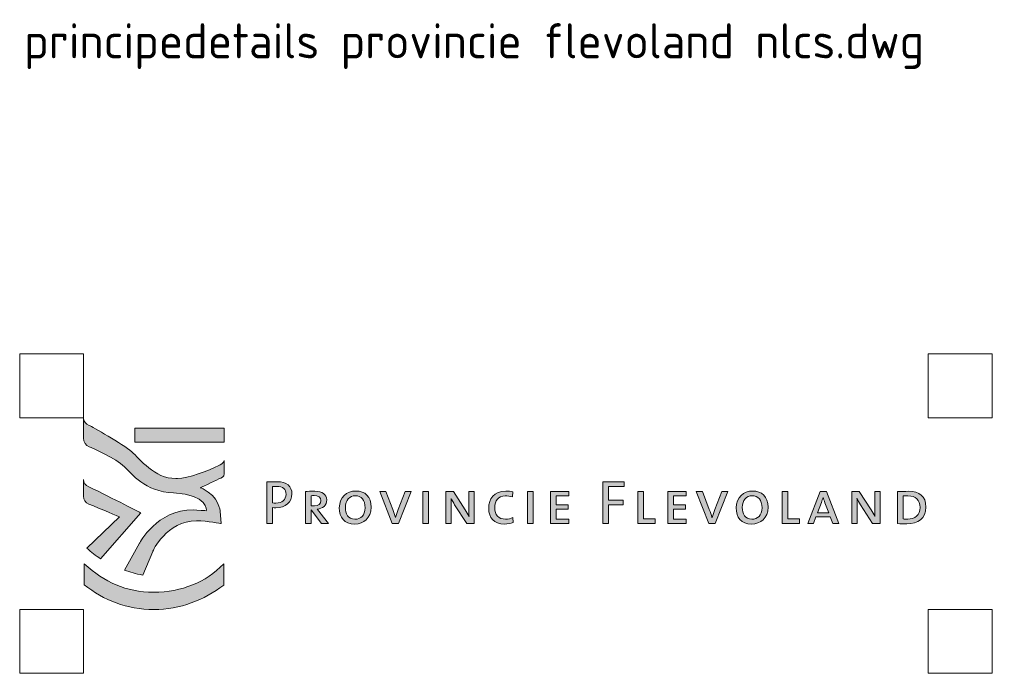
# Model space of a CAD drawing. Header units: metres. Extents: x -699 to 2316, y -1199 to 781.
# Tile 3 of 256: x -413 to -312, y -808 to -741. Entities that reach past the tile are written whole.
import ezdxf

# ---------------------------------------------------------------- set-up
doc = ezdxf.new("R2010")
doc.units = ezdxf.units.M
for name, color, linetype, lineweight in [('X-XX-AL-LOGO_FLEVOLAND_KLEUR', 7, 'Continuous', 5), ('X-XX-AL-T18', 10, 'Continuous', 18), ('X-XX-AL-T35', 50, 'Continuous', 35), ('X-XX-AL-T50', 130, 'Continuous', 50), ('X-XX-AL-TEKENBLAD_TITELBLOK-G', 7, 'Continuous', 25)]:
    doc.layers.add(name, color=color, linetype=linetype, lineweight=lineweight)
doc.layers.add('X-XX-AL-TEKENBLAD_HULPLIJN-G', color=4, linetype='Continuous', lineweight=18, plot=False)
doc.styles.add('NLCS-ISO', font='NLCS-ISO.ttf')

# ---------------------------------------------------------------- blocks, each defined once
blk = doc.blocks.new('Logo_PFL_Kleur')
at = {"layer": 'X-XX-AL-LOGO_FLEVOLAND_KLEUR'}
h = blk.add_hatch(color=154, dxfattribs=at)
h.dxf.hatch_style = 1
edge = h.paths.add_edge_path()
edge.add_spline(control_points=[(12.64, 10.09), (11.89, 10.23), (11.37, 10.41), (10.76, 10.59), (10.76, 10.59), (12.32, 13.38), (12.32, 13.38), (12.32, 13.38), (14.1, 16.82), (17.85, 16.78), (18.21, 16.77), (19.18, 16.7), (19.18, 16.7), (19.18, 16.7), (19.41, 18.37), (15.82, 18.53), (12.82, 18.67), (11.51, 20.5), (10.77, 21.23), (9.9, 22.07), (7.43, 23.16), (7.15, 23.27), (6.81, 23.4), (6.56, 23.77), (6.56, 24.15), (6.56, 24.15), (6.56, 26.25), (6.56, 26.25), (6.56, 25.87), (6.78, 25.62), (7.15, 25.46), (7.39, 25.35), (10.6, 23.57), (11.51, 22.77), (12.34, 22.03), (13.83, 20.01), (16.05, 20.01), (16.05, 20.01), (16.23, 20.01), (16.23, 20.01), (17.27, 20.02), (19.44, 20.82), (20.46, 21.35), (20.62, 21.42), (20.92, 21.56), (21.01, 21.86), (21.01, 21.86), (21.01, 20.51), (21.01, 20.51), (21.01, 20.15), (20.78, 20.11), (20.47, 19.97), (19.89, 19.67), (18.55, 19.07), (18.55, 19.07), (18.68, 19.03), (18.75, 19), (18.84, 18.95), (20.46, 18.16), (20.61, 16.67), (20.61, 16.67), (20.61, 16.67), (20.7, 15.38), (20.7, 15.38), (20.7, 15.38), (19.3, 15.67), (18.18, 15.67), (15.08, 15.67), (13.67, 12.53), (13.67, 12.53), (13.67, 12.53), (12.64, 10.09), (12.64, 10.09)], knot_values=[0, 0, 0, 0, 1, 1, 1, 2, 2, 2, 3, 3, 3, 4, 4, 4, 5, 5, 5, 6, 6, 6, 7, 7, 7, 8, 8, 8, 9, 9, 9, 10, 10, 10, 11, 11, 11, 12, 12, 12, 13, 13, 13, 14, 14, 14, 15, 15, 15, 16, 16, 16, 17, 17, 17, 18, 18, 18, 19, 19, 19, 20, 20, 20, 21, 21, 21, 22, 22, 22, 23, 23, 23, 24, 24, 24, 24], degree=3, periodic=0)
at = {"layer": 'X-XX-AL-LOGO_FLEVOLAND_KLEUR', "true_color": 0xfec110}
h = blk.add_hatch(color=40, dxfattribs=at)
h.dxf.hatch_style = 2
h.paths.add_polyline_path([(11.85, 25.2), (21.01, 25.2), (21.01, 23.74), (11.85, 23.74)], flags=17)
h = blk.add_hatch(color=40, dxfattribs=at)
h.dxf.hatch_style = 2
h.paths.add_polyline_path([(11.85, 23.74), (21.01, 23.74), (21.01, 25.2), (11.85, 25.2)], flags=17)
at = {"layer": 'X-XX-AL-LOGO_FLEVOLAND_KLEUR'}
h = blk.add_hatch(color=154, dxfattribs=at)
h.dxf.hatch_style = 1
edge = h.paths.add_edge_path(flags=17)
edge.add_spline(control_points=[(6.89, 12.86), (6.89, 12.86), (10.25, 16.06), (10.25, 16.06), (10.25, 16.06), (8.33, 16.92), (7.09, 17.39), (6.77, 17.54), (6.56, 17.84), (6.56, 18.2), (6.56, 18.2), (6.56, 19.92), (6.56, 19.92), (6.56, 19.57), (6.76, 19.32), (7.1, 19.16), (9.61, 17.97), (12.44, 16.48), (12.44, 16.48), (12.44, 16.48), (8.31, 11.76), (8.31, 11.76), (7.83, 12.08), (7.36, 12.45), (6.89, 12.86)], knot_values=[0, 0, 0, 0, 1, 1, 1, 2, 2, 2, 3, 3, 3, 4, 4, 4, 5, 5, 5, 6, 6, 6, 7, 7, 7, 8, 8, 8, 8], degree=3, periodic=0)
h = blk.add_hatch(color=256, dxfattribs=at)
h.dxf.hatch_style = 2
edge = h.paths.add_edge_path()
edge.add_spline(control_points=[(26.32, 17.01), (26.22, 17.01), (26.09, 17.01), (25.98, 17.02), (25.98, 17.02), (25.98, 15.38), (25.98, 15.38), (25.98, 15.38), (25.4, 15.38), (25.4, 15.38), (25.4, 15.38), (25.4, 19.67), (25.4, 19.67), (25.71, 19.68), (26.06, 19.69), (26.45, 19.69), (27.44, 19.69), (27.98, 19.2), (27.98, 18.44), (27.98, 17.6), (27.3, 17.01), (26.32, 17.01)], knot_values=[0, 0, 0, 0, 1, 1, 1, 2, 2, 2, 3, 3, 3, 4, 4, 4, 5, 5, 5, 6, 6, 6, 7, 7, 7, 7], degree=3, periodic=0)
edge = h.paths.add_edge_path()
edge.add_spline(control_points=[(26.39, 19.21), (26.23, 19.21), (26.1, 19.21), (25.98, 19.2), (25.98, 19.2), (25.98, 17.52), (25.98, 17.52), (26.09, 17.5), (26.21, 17.49), (26.33, 17.49), (26.96, 17.5), (27.37, 17.84), (27.37, 18.38), (27.37, 18.91), (27.06, 19.21), (26.39, 19.21)], knot_values=[0, 0, 0, 0, 1, 1, 1, 2, 2, 2, 3, 3, 3, 4, 4, 4, 5, 5, 5, 5], degree=3, periodic=0)
h = blk.add_hatch(color=256, dxfattribs=at)
h.dxf.hatch_style = 2
h.paths.add_polyline_path([(60.51, 19.19), (60.51, 17.79), (62.03, 17.79), (62.03, 17.32), (60.51, 17.32), (60.51, 15.38), (59.92, 15.38), (59.92, 19.67), (62.11, 19.67), (62.11, 19.19)])
h = blk.add_hatch(color=256, dxfattribs=at)
h.dxf.hatch_style = 2
edge = h.paths.add_edge_path()
edge.add_spline(control_points=[(31.02, 15.38), (31.02, 15.38), (29.96, 16.8), (29.96, 16.8), (29.96, 16.8), (29.94, 16.8), (29.94, 16.8), (29.94, 16.8), (29.94, 15.38), (29.94, 15.38), (29.94, 15.38), (29.36, 15.38), (29.36, 15.38), (29.36, 15.38), (29.36, 18.68), (29.36, 18.68), (29.57, 18.7), (29.95, 18.7), (30.34, 18.7), (31.11, 18.7), (31.56, 18.4), (31.56, 17.81), (31.56, 17.25), (31.14, 16.92), (30.57, 16.87), (30.65, 16.78), (30.74, 16.65), (30.85, 16.52), (30.85, 16.52), (31.75, 15.38), (31.75, 15.38), (31.75, 15.38), (31.02, 15.38), (31.02, 15.38)], knot_values=[0, 0, 0, 0, 1, 1, 1, 2, 2, 2, 3, 3, 3, 4, 4, 4, 5, 5, 5, 6, 6, 6, 7, 7, 7, 8, 8, 8, 9, 9, 9, 10, 10, 10, 11, 11, 11, 11], degree=3, periodic=0)
edge = h.paths.add_edge_path()
edge.add_spline(control_points=[(30.27, 18.26), (30.13, 18.26), (30.03, 18.25), (29.94, 18.24), (29.94, 18.24), (29.94, 17.2), (29.94, 17.2), (30.04, 17.2), (30.16, 17.19), (30.29, 17.19), (30.69, 17.19), (30.95, 17.41), (30.95, 17.76), (30.95, 18.09), (30.69, 18.26), (30.27, 18.26)], knot_values=[0, 0, 0, 0, 1, 1, 1, 2, 2, 2, 3, 3, 3, 4, 4, 4, 5, 5, 5, 5], degree=3, periodic=0)
h = blk.add_hatch(color=256, dxfattribs=at)
h.dxf.hatch_style = 2
edge = h.paths.add_edge_path()
edge.add_spline(control_points=[(34.43, 15.33), (33.35, 15.33), (32.85, 16.02), (32.85, 17), (32.85, 18.09), (33.63, 18.73), (34.53, 18.73), (35.5, 18.73), (36.12, 18.16), (36.12, 17.06), (36.12, 15.96), (35.36, 15.33), (34.43, 15.33)], knot_values=[0, 0, 0, 0, 1, 1, 1, 2, 2, 2, 3, 3, 3, 4, 4, 4, 4], degree=3, periodic=0)
edge = h.paths.add_edge_path()
edge.add_spline(control_points=[(34.48, 18.24), (33.94, 18.24), (33.47, 17.83), (33.47, 17.05), (33.47, 16.38), (33.74, 15.83), (34.46, 15.83), (35.04, 15.83), (35.5, 16.23), (35.5, 17.01), (35.5, 17.81), (35.11, 18.24), (34.48, 18.24)], knot_values=[0, 0, 0, 0, 1, 1, 1, 2, 2, 2, 3, 3, 3, 4, 4, 4, 4], degree=3, periodic=0)
h = blk.add_hatch(color=256, dxfattribs=at)
h.dxf.hatch_style = 2
edge = h.paths.add_edge_path()
edge.add_spline(control_points=[(38.94, 15.38), (38.94, 15.38), (38.28, 15.38), (38.28, 15.38), (38.28, 15.38), (37, 18.68), (37, 18.68), (37, 18.68), (37.64, 18.68), (37.64, 18.68), (37.64, 18.68), (38.34, 16.84), (38.34, 16.84), (38.44, 16.57), (38.54, 16.28), (38.62, 16), (38.62, 16), (38.62, 16), (38.62, 16), (38.71, 16.28), (38.8, 16.57), (38.9, 16.82), (38.9, 16.82), (39.63, 18.68), (39.63, 18.68), (39.63, 18.68), (40.24, 18.68), (40.24, 18.68), (40.24, 18.68), (38.94, 15.38), (38.94, 15.38)], knot_values=[0, 0, 0, 0, 1, 1, 1, 2, 2, 2, 3, 3, 3, 4, 4, 4, 5, 5, 5, 6, 6, 6, 7, 7, 7, 8, 8, 8, 9, 9, 9, 10, 10, 10, 10], degree=3, periodic=0)
h = blk.add_hatch(color=256, dxfattribs=at)
h.dxf.hatch_style = 2
h.paths.add_polyline_path([(41.43, 15.38), (41.43, 18.68), (42.01, 18.68), (42.01, 15.38)])
h = blk.add_hatch(color=256, dxfattribs=at)
h.dxf.hatch_style = 2
edge = h.paths.add_edge_path()
edge.add_spline(control_points=[(45.95, 15.38), (45.95, 15.38), (44.7, 17.32), (44.7, 17.32), (44.57, 17.52), (44.44, 17.76), (44.34, 17.97), (44.34, 17.97), (44.34, 17.97), (44.34, 17.97), (44.35, 17.76), (44.36, 17.53), (44.36, 17.18), (44.36, 17.18), (44.36, 15.38), (44.36, 15.38), (44.36, 15.38), (43.8, 15.38), (43.8, 15.38), (43.8, 15.38), (43.8, 18.68), (43.8, 18.68), (43.8, 18.68), (44.57, 18.68), (44.57, 18.68), (44.57, 18.68), (45.79, 16.78), (45.79, 16.78), (45.93, 16.57), (46.06, 16.34), (46.18, 16.12), (46.18, 16.12), (46.18, 16.12), (46.18, 16.12), (46.17, 16.33), (46.16, 16.69), (46.16, 17.18), (46.16, 17.18), (46.15, 18.68), (46.15, 18.68), (46.15, 18.68), (46.72, 18.68), (46.72, 18.68), (46.72, 18.68), (46.72, 15.38), (46.72, 15.38), (46.72, 15.38), (45.95, 15.38), (45.95, 15.38)], knot_values=[0, 0, 0, 0, 1, 1, 1, 2, 2, 2, 3, 3, 3, 4, 4, 4, 5, 5, 5, 6, 6, 6, 7, 7, 7, 8, 8, 8, 9, 9, 9, 10, 10, 10, 11, 11, 11, 12, 12, 12, 13, 13, 13, 14, 14, 14, 15, 15, 15, 16, 16, 16, 16], degree=3, periodic=0)
h = blk.add_hatch(color=256, dxfattribs=at)
h.dxf.hatch_style = 2
edge = h.paths.add_edge_path()
edge.add_spline(control_points=[(49.82, 15.34), (48.76, 15.34), (48.2, 15.95), (48.2, 16.96), (48.2, 17.91), (48.74, 18.73), (49.96, 18.73), (50.19, 18.73), (50.46, 18.7), (50.69, 18.63), (50.69, 18.63), (50.64, 18.12), (50.64, 18.12), (50.39, 18.19), (50.14, 18.24), (49.9, 18.24), (49.18, 18.24), (48.82, 17.71), (48.82, 17.02), (48.82, 16.26), (49.22, 15.84), (49.94, 15.84), (50.2, 15.84), (50.47, 15.91), (50.67, 16), (50.67, 16), (50.73, 15.5), (50.73, 15.5), (50.46, 15.39), (50.15, 15.34), (49.82, 15.34)], knot_values=[0, 0, 0, 0, 1, 1, 1, 2, 2, 2, 3, 3, 3, 4, 4, 4, 5, 5, 5, 6, 6, 6, 7, 7, 7, 8, 8, 8, 9, 9, 9, 10, 10, 10, 10], degree=3, periodic=0)
h = blk.add_hatch(color=256, dxfattribs=at)
h.dxf.hatch_style = 2
h.paths.add_polyline_path([(52.18, 15.38), (52.18, 18.68), (52.76, 18.68), (52.76, 15.38)])
h = blk.add_hatch(color=256, dxfattribs=at)
h.dxf.hatch_style = 2
h.paths.add_polyline_path([(54.56, 15.38), (54.56, 18.68), (56.43, 18.68), (56.43, 18.23), (55.14, 18.23), (55.14, 17.3), (56.36, 17.3), (56.36, 16.86), (55.14, 16.86), (55.14, 15.84), (56.43, 15.84), (56.43, 15.38)])
h = blk.add_hatch(color=256, dxfattribs=at)
h.dxf.hatch_style = 2
h.paths.add_polyline_path([(63.54, 15.38), (63.54, 18.68), (64.12, 18.68), (64.12, 15.88), (65.3, 15.88), (65.3, 15.38)])
h = blk.add_hatch(color=256, dxfattribs=at)
h.dxf.hatch_style = 2
h.paths.add_polyline_path([(66.62, 15.38), (66.62, 18.68), (68.49, 18.68), (68.49, 18.23), (67.2, 18.23), (67.2, 17.3), (68.42, 17.3), (68.42, 16.86), (67.2, 16.86), (67.2, 15.84), (68.49, 15.84), (68.49, 15.38)])
h = blk.add_hatch(color=256, dxfattribs=at)
h.dxf.hatch_style = 2
edge = h.paths.add_edge_path()
edge.add_spline(control_points=[(71.48, 15.38), (71.48, 15.38), (70.82, 15.38), (70.82, 15.38), (70.82, 15.38), (69.53, 18.68), (69.53, 18.68), (69.53, 18.68), (70.17, 18.68), (70.17, 18.68), (70.17, 18.68), (70.87, 16.84), (70.87, 16.84), (70.98, 16.57), (71.08, 16.28), (71.15, 16), (71.15, 16), (71.16, 16), (71.16, 16), (71.25, 16.28), (71.34, 16.57), (71.44, 16.82), (71.44, 16.82), (72.17, 18.68), (72.17, 18.68), (72.17, 18.68), (72.77, 18.68), (72.77, 18.68), (72.77, 18.68), (71.48, 15.38), (71.48, 15.38)], knot_values=[0, 0, 0, 0, 1, 1, 1, 2, 2, 2, 3, 3, 3, 4, 4, 4, 5, 5, 5, 6, 6, 6, 7, 7, 7, 8, 8, 8, 9, 9, 9, 10, 10, 10, 10], degree=3, periodic=0)
h = blk.add_hatch(color=256, dxfattribs=at)
h.dxf.hatch_style = 2
edge = h.paths.add_edge_path()
edge.add_spline(control_points=[(75.22, 15.33), (74.14, 15.33), (73.64, 16.02), (73.64, 17), (73.64, 18.09), (74.42, 18.73), (75.32, 18.73), (76.29, 18.73), (76.91, 18.16), (76.91, 17.06), (76.91, 15.96), (76.15, 15.33), (75.22, 15.33)], knot_values=[0, 0, 0, 0, 1, 1, 1, 2, 2, 2, 3, 3, 3, 4, 4, 4, 4], degree=3, periodic=0)
edge = h.paths.add_edge_path()
edge.add_spline(control_points=[(75.27, 18.24), (74.73, 18.24), (74.26, 17.83), (74.26, 17.05), (74.26, 16.38), (74.53, 15.83), (75.25, 15.83), (75.83, 15.83), (76.29, 16.23), (76.29, 17.01), (76.29, 17.81), (75.9, 18.24), (75.27, 18.24)], knot_values=[0, 0, 0, 0, 1, 1, 1, 2, 2, 2, 3, 3, 3, 4, 4, 4, 4], degree=3, periodic=0)
h = blk.add_hatch(color=256, dxfattribs=at)
h.dxf.hatch_style = 2
h.paths.add_polyline_path([(78.37, 15.38), (78.37, 18.68), (78.95, 18.68), (78.95, 15.88), (80.13, 15.88), (80.13, 15.38)])
h = blk.add_hatch(color=256, dxfattribs=at)
h.dxf.hatch_style = 2
h.paths.add_polyline_path([(83.56, 15.38), (83.3, 16.07), (81.83, 16.07), (81.57, 15.38), (80.99, 15.38), (82.27, 18.68), (82.93, 18.68), (84.2, 15.38)])
edge = h.paths.add_edge_path()
edge.add_spline(control_points=[(82.75, 17.53), (82.68, 17.72), (82.62, 17.92), (82.57, 18.08), (82.57, 18.08), (82.56, 18.08), (82.56, 18.08), (82.52, 17.92), (82.46, 17.72), (82.39, 17.54), (82.39, 17.54), (81.98, 16.5), (81.98, 16.5), (81.98, 16.5), (83.15, 16.5), (83.15, 16.5), (83.15, 16.5), (82.75, 17.53), (82.75, 17.53)], knot_values=[0, 0, 0, 0, 1, 1, 1, 2, 2, 2, 3, 3, 3, 4, 4, 4, 5, 5, 5, 6, 6, 6, 6], degree=3, periodic=0)
h = blk.add_hatch(color=256, dxfattribs=at)
h.dxf.hatch_style = 2
edge = h.paths.add_edge_path()
edge.add_spline(control_points=[(87.66, 15.38), (87.66, 15.38), (86.42, 17.32), (86.42, 17.32), (86.28, 17.52), (86.15, 17.76), (86.06, 17.97), (86.06, 17.97), (86.05, 17.97), (86.05, 17.97), (86.06, 17.76), (86.07, 17.53), (86.07, 17.18), (86.07, 17.18), (86.07, 15.38), (86.07, 15.38), (86.07, 15.38), (85.52, 15.38), (85.52, 15.38), (85.52, 15.38), (85.52, 18.68), (85.52, 18.68), (85.52, 18.68), (86.28, 18.68), (86.28, 18.68), (86.28, 18.68), (87.5, 16.78), (87.5, 16.78), (87.64, 16.57), (87.78, 16.34), (87.89, 16.12), (87.89, 16.12), (87.9, 16.12), (87.9, 16.12), (87.88, 16.33), (87.87, 16.69), (87.87, 17.18), (87.87, 17.18), (87.87, 18.68), (87.87, 18.68), (87.87, 18.68), (88.43, 18.68), (88.43, 18.68), (88.43, 18.68), (88.43, 15.38), (88.43, 15.38), (88.43, 15.38), (87.66, 15.38), (87.66, 15.38)], knot_values=[0, 0, 0, 0, 1, 1, 1, 2, 2, 2, 3, 3, 3, 4, 4, 4, 5, 5, 5, 6, 6, 6, 7, 7, 7, 8, 8, 8, 9, 9, 9, 10, 10, 10, 11, 11, 11, 12, 12, 12, 13, 13, 13, 14, 14, 14, 15, 15, 15, 16, 16, 16, 16], degree=3, periodic=0)
h = blk.add_hatch(color=256, dxfattribs=at)
h.dxf.hatch_style = 2
edge = h.paths.add_edge_path()
edge.add_spline(control_points=[(91.19, 15.36), (90.8, 15.36), (90.5, 15.37), (90.23, 15.38), (90.23, 15.38), (90.23, 18.68), (90.23, 18.68), (90.51, 18.68), (90.99, 18.7), (91.36, 18.7), (92.45, 18.7), (93.14, 18.22), (93.14, 17.08), (93.14, 15.9), (92.3, 15.36), (91.19, 15.36)], knot_values=[0, 0, 0, 0, 1, 1, 1, 2, 2, 2, 3, 3, 3, 4, 4, 4, 5, 5, 5, 5], degree=3, periodic=0)
edge = h.paths.add_edge_path()
edge.add_spline(control_points=[(91.28, 18.23), (91.14, 18.23), (90.96, 18.23), (90.81, 18.22), (90.81, 18.22), (90.81, 15.86), (90.81, 15.86), (90.91, 15.85), (91.11, 15.84), (91.26, 15.84), (92, 15.84), (92.53, 16.22), (92.53, 17.05), (92.53, 17.83), (92.11, 18.23), (91.28, 18.23)], knot_values=[0, 0, 0, 0, 1, 1, 1, 2, 2, 2, 3, 3, 3, 4, 4, 4, 5, 5, 5, 5], degree=3, periodic=0)
h = blk.add_hatch(color=95, dxfattribs=at)
h.dxf.hatch_style = 1
edge = h.paths.add_edge_path()
edge.add_spline(control_points=[(6.62, 9.09), (8.66, 7.51), (11.01, 6.56), (13.78, 6.56), (16.51, 6.56), (18.93, 7.53), (20.97, 9.07), (20.97, 9.07), (20.97, 11.24), (20.97, 11.24), (19.09, 9.33), (16.67, 8.34), (13.78, 8.34), (10.84, 8.34), (8.8, 9.34), (6.62, 11.25), (6.62, 11.25), (6.62, 9.09), (6.62, 9.09)], knot_values=[0, 0, 0, 0, 1, 1, 1, 2, 2, 2, 3, 3, 3, 4, 4, 4, 5, 5, 5, 6, 6, 6, 6], degree=3, periodic=0)
at = {"layer": 'X-XX-AL-LOGO_FLEVOLAND_KLEUR', "color": 40, "true_color": 0xfec110}
blk.add_lwpolyline([(11.85, 23.74), (21.01, 23.74), (21.01, 25.2), (11.85, 25.2), (11.85, 23.74)], dxfattribs=at)
blk.add_lwpolyline([(11.85, 25.2), (21.01, 25.2), (21.01, 23.74), (11.85, 23.74)], close=True, dxfattribs=at)
at = {"layer": 'X-XX-AL-LOGO_FLEVOLAND_KLEUR'}
for points in [[(60.51, 19.19), (60.51, 17.79), (62.03, 17.79), (62.03, 17.32), (60.51, 17.32), (60.51, 15.38), (59.92, 15.38), (59.92, 19.67), (62.11, 19.67), (62.11, 19.19), (60.51, 19.19)], [(41.43, 15.38), (41.43, 18.68), (42.01, 18.68), (42.01, 15.38), (41.43, 15.38)], [(52.18, 15.38), (52.18, 18.68), (52.76, 18.68), (52.76, 15.38), (52.18, 15.38)], [(54.56, 15.38), (54.56, 18.68), (56.43, 18.68), (56.43, 18.23), (55.14, 18.23), (55.14, 17.3), (56.36, 17.3), (56.36, 16.86), (55.14, 16.86), (55.14, 15.84), (56.43, 15.84), (56.43, 15.38), (54.56, 15.38)], [(63.54, 15.38), (63.54, 18.68), (64.12, 18.68), (64.12, 15.88), (65.3, 15.88), (65.3, 15.38), (63.54, 15.38)], [(66.62, 15.38), (66.62, 18.68), (68.49, 18.68), (68.49, 18.23), (67.2, 18.23), (67.2, 17.3), (68.42, 17.3), (68.42, 16.86), (67.2, 16.86), (67.2, 15.84), (68.49, 15.84), (68.49, 15.38), (66.62, 15.38)], [(78.37, 15.38), (78.37, 18.68), (78.95, 18.68), (78.95, 15.88), (80.13, 15.88), (80.13, 15.38), (78.37, 15.38)], [(83.56, 15.38), (83.3, 16.07), (81.83, 16.07), (81.57, 15.38), (80.99, 15.38), (82.27, 18.68), (82.93, 18.68), (84.2, 15.38), (83.56, 15.38)]]:
    blk.add_lwpolyline(points, dxfattribs=at)
at = {"layer": 'X-XX-AL-LOGO_FLEVOLAND_KLEUR', "color": 154}
for points, knots in [([(12.64, 10.09), (11.89, 10.23), (11.37, 10.41), (10.76, 10.59), (10.76, 10.59), (12.32, 13.38), (12.32, 13.38), (12.32, 13.38), (14.1, 16.82), (17.85, 16.78), (18.21, 16.77), (19.18, 16.7), (19.18, 16.7), (19.18, 16.7), (19.41, 18.37), (15.82, 18.53), (12.82, 18.67), (11.51, 20.5), (10.77, 21.23), (9.9, 22.07), (7.43, 23.16), (7.15, 23.27), (6.81, 23.4), (6.56, 23.77), (6.56, 24.15), (6.56, 24.15), (6.56, 26.25), (6.56, 26.25), (6.56, 25.87), (6.78, 25.62), (7.15, 25.46), (7.39, 25.35), (10.6, 23.57), (11.51, 22.77), (12.34, 22.03), (13.83, 20.01), (16.05, 20.01), (16.05, 20.01), (16.23, 20.01), (16.23, 20.01), (17.27, 20.02), (19.44, 20.82), (20.46, 21.35), (20.62, 21.42), (20.92, 21.56), (21.01, 21.86), (21.01, 21.86), (21.01, 20.51), (21.01, 20.51), (21.01, 20.15), (20.78, 20.11), (20.47, 19.97), (19.89, 19.67), (18.55, 19.07), (18.55, 19.07), (18.68, 19.03), (18.75, 19), (18.84, 18.95), (20.46, 18.16), (20.61, 16.67), (20.61, 16.67), (20.61, 16.67), (20.7, 15.38), (20.7, 15.38), (20.7, 15.38), (19.3, 15.67), (18.18, 15.67), (15.08, 15.67), (13.67, 12.53), (13.67, 12.53), (13.67, 12.53), (12.64, 10.09), (12.64, 10.09)], [0, 0, 0, 0, 1, 1, 1, 2, 2, 2, 3, 3, 3, 4, 4, 4, 5, 5, 5, 6, 6, 6, 7, 7, 7, 8, 8, 8, 9, 9, 9, 10, 10, 10, 11, 11, 11, 12, 12, 12, 13, 13, 13, 14, 14, 14, 15, 15, 15, 16, 16, 16, 17, 17, 17, 18, 18, 18, 19, 19, 19, 20, 20, 20, 21, 21, 21, 22, 22, 22, 23, 23, 23, 24, 24, 24, 24]), ([(6.89, 12.86), (6.89, 12.86), (10.25, 16.06), (10.25, 16.06), (10.25, 16.06), (8.33, 16.92), (7.09, 17.39), (6.77, 17.54), (6.56, 17.84), (6.56, 18.2), (6.56, 18.2), (6.56, 19.92), (6.56, 19.92), (6.56, 19.57), (6.76, 19.32), (7.1, 19.16), (9.61, 17.97), (12.44, 16.48), (12.44, 16.48), (12.44, 16.48), (8.31, 11.76), (8.31, 11.76), (7.83, 12.08), (7.36, 12.45), (6.89, 12.86)], [0, 0, 0, 0, 1, 1, 1, 2, 2, 2, 3, 3, 3, 4, 4, 4, 5, 5, 5, 6, 6, 6, 7, 7, 7, 8, 8, 8, 8])]:
    blk.add_open_spline(points, degree=3, knots=knots, dxfattribs=at)
at = {"layer": 'X-XX-AL-LOGO_FLEVOLAND_KLEUR'}
for points, knots in [([(26.32, 17.01), (26.22, 17.01), (26.09, 17.01), (25.98, 17.02), (25.98, 17.02), (25.98, 15.38), (25.98, 15.38), (25.98, 15.38), (25.4, 15.38), (25.4, 15.38), (25.4, 15.38), (25.4, 19.67), (25.4, 19.67), (25.71, 19.68), (26.06, 19.69), (26.45, 19.69), (27.44, 19.69), (27.98, 19.2), (27.98, 18.44), (27.98, 17.6), (27.3, 17.01), (26.32, 17.01)], [0, 0, 0, 0, 1, 1, 1, 2, 2, 2, 3, 3, 3, 4, 4, 4, 5, 5, 5, 6, 6, 6, 7, 7, 7, 7]), ([(26.39, 19.21), (26.23, 19.21), (26.1, 19.21), (25.98, 19.2), (25.98, 19.2), (25.98, 17.52), (25.98, 17.52), (26.09, 17.5), (26.21, 17.49), (26.33, 17.49), (26.96, 17.5), (27.37, 17.84), (27.37, 18.38), (27.37, 18.91), (27.06, 19.21), (26.39, 19.21)], [0, 0, 0, 0, 1, 1, 1, 2, 2, 2, 3, 3, 3, 4, 4, 4, 5, 5, 5, 5]), ([(31.02, 15.38), (31.02, 15.38), (29.96, 16.8), (29.96, 16.8), (29.96, 16.8), (29.94, 16.8), (29.94, 16.8), (29.94, 16.8), (29.94, 15.38), (29.94, 15.38), (29.94, 15.38), (29.36, 15.38), (29.36, 15.38), (29.36, 15.38), (29.36, 18.68), (29.36, 18.68), (29.57, 18.7), (29.95, 18.7), (30.34, 18.7), (31.11, 18.7), (31.56, 18.4), (31.56, 17.81), (31.56, 17.25), (31.14, 16.92), (30.57, 16.87), (30.65, 16.78), (30.74, 16.65), (30.85, 16.52), (30.85, 16.52), (31.75, 15.38), (31.75, 15.38), (31.75, 15.38), (31.02, 15.38), (31.02, 15.38)], [0, 0, 0, 0, 1, 1, 1, 2, 2, 2, 3, 3, 3, 4, 4, 4, 5, 5, 5, 6, 6, 6, 7, 7, 7, 8, 8, 8, 9, 9, 9, 10, 10, 10, 11, 11, 11, 11]), ([(30.27, 18.26), (30.13, 18.26), (30.03, 18.25), (29.94, 18.24), (29.94, 18.24), (29.94, 17.2), (29.94, 17.2), (30.04, 17.2), (30.16, 17.19), (30.29, 17.19), (30.69, 17.19), (30.95, 17.41), (30.95, 17.76), (30.95, 18.09), (30.69, 18.26), (30.27, 18.26)], [0, 0, 0, 0, 1, 1, 1, 2, 2, 2, 3, 3, 3, 4, 4, 4, 5, 5, 5, 5]), ([(34.43, 15.33), (33.35, 15.33), (32.85, 16.02), (32.85, 17), (32.85, 18.09), (33.63, 18.73), (34.53, 18.73), (35.5, 18.73), (36.12, 18.16), (36.12, 17.06), (36.12, 15.96), (35.36, 15.33), (34.43, 15.33)], [0, 0, 0, 0, 1, 1, 1, 2, 2, 2, 3, 3, 3, 4, 4, 4, 4]), ([(34.48, 18.24), (33.94, 18.24), (33.47, 17.83), (33.47, 17.05), (33.47, 16.38), (33.74, 15.83), (34.46, 15.83), (35.04, 15.83), (35.5, 16.23), (35.5, 17.01), (35.5, 17.81), (35.11, 18.24), (34.48, 18.24)], [0, 0, 0, 0, 1, 1, 1, 2, 2, 2, 3, 3, 3, 4, 4, 4, 4]), ([(38.94, 15.38), (38.94, 15.38), (38.28, 15.38), (38.28, 15.38), (38.28, 15.38), (37, 18.68), (37, 18.68), (37, 18.68), (37.64, 18.68), (37.64, 18.68), (37.64, 18.68), (38.34, 16.84), (38.34, 16.84), (38.44, 16.57), (38.54, 16.28), (38.62, 16), (38.62, 16), (38.62, 16), (38.62, 16), (38.71, 16.28), (38.8, 16.57), (38.9, 16.82), (38.9, 16.82), (39.63, 18.68), (39.63, 18.68), (39.63, 18.68), (40.24, 18.68), (40.24, 18.68), (40.24, 18.68), (38.94, 15.38), (38.94, 15.38)], [0, 0, 0, 0, 1, 1, 1, 2, 2, 2, 3, 3, 3, 4, 4, 4, 5, 5, 5, 6, 6, 6, 7, 7, 7, 8, 8, 8, 9, 9, 9, 10, 10, 10, 10]), ([(45.95, 15.38), (45.95, 15.38), (44.7, 17.32), (44.7, 17.32), (44.57, 17.52), (44.44, 17.76), (44.34, 17.97), (44.34, 17.97), (44.34, 17.97), (44.34, 17.97), (44.35, 17.76), (44.36, 17.53), (44.36, 17.18), (44.36, 17.18), (44.36, 15.38), (44.36, 15.38), (44.36, 15.38), (43.8, 15.38), (43.8, 15.38), (43.8, 15.38), (43.8, 18.68), (43.8, 18.68), (43.8, 18.68), (44.57, 18.68), (44.57, 18.68), (44.57, 18.68), (45.79, 16.78), (45.79, 16.78), (45.93, 16.57), (46.06, 16.34), (46.18, 16.12), (46.18, 16.12), (46.18, 16.12), (46.18, 16.12), (46.17, 16.33), (46.16, 16.69), (46.16, 17.18), (46.16, 17.18), (46.15, 18.68), (46.15, 18.68), (46.15, 18.68), (46.72, 18.68), (46.72, 18.68), (46.72, 18.68), (46.72, 15.38), (46.72, 15.38), (46.72, 15.38), (45.95, 15.38), (45.95, 15.38)], [0, 0, 0, 0, 1, 1, 1, 2, 2, 2, 3, 3, 3, 4, 4, 4, 5, 5, 5, 6, 6, 6, 7, 7, 7, 8, 8, 8, 9, 9, 9, 10, 10, 10, 11, 11, 11, 12, 12, 12, 13, 13, 13, 14, 14, 14, 15, 15, 15, 16, 16, 16, 16]), ([(49.82, 15.34), (48.76, 15.34), (48.2, 15.95), (48.2, 16.96), (48.2, 17.91), (48.74, 18.73), (49.96, 18.73), (50.19, 18.73), (50.46, 18.7), (50.69, 18.63), (50.69, 18.63), (50.64, 18.12), (50.64, 18.12), (50.39, 18.19), (50.14, 18.24), (49.9, 18.24), (49.18, 18.24), (48.82, 17.71), (48.82, 17.02), (48.82, 16.26), (49.22, 15.84), (49.94, 15.84), (50.2, 15.84), (50.47, 15.91), (50.67, 16), (50.67, 16), (50.73, 15.5), (50.73, 15.5), (50.46, 15.39), (50.15, 15.34), (49.82, 15.34)], [0, 0, 0, 0, 1, 1, 1, 2, 2, 2, 3, 3, 3, 4, 4, 4, 5, 5, 5, 6, 6, 6, 7, 7, 7, 8, 8, 8, 9, 9, 9, 10, 10, 10, 10]), ([(71.48, 15.38), (71.48, 15.38), (70.82, 15.38), (70.82, 15.38), (70.82, 15.38), (69.53, 18.68), (69.53, 18.68), (69.53, 18.68), (70.17, 18.68), (70.17, 18.68), (70.17, 18.68), (70.87, 16.84), (70.87, 16.84), (70.98, 16.57), (71.08, 16.28), (71.15, 16), (71.15, 16), (71.16, 16), (71.16, 16), (71.25, 16.28), (71.34, 16.57), (71.44, 16.82), (71.44, 16.82), (72.17, 18.68), (72.17, 18.68), (72.17, 18.68), (72.77, 18.68), (72.77, 18.68), (72.77, 18.68), (71.48, 15.38), (71.48, 15.38)], [0, 0, 0, 0, 1, 1, 1, 2, 2, 2, 3, 3, 3, 4, 4, 4, 5, 5, 5, 6, 6, 6, 7, 7, 7, 8, 8, 8, 9, 9, 9, 10, 10, 10, 10]), ([(75.22, 15.33), (74.14, 15.33), (73.64, 16.02), (73.64, 17), (73.64, 18.09), (74.42, 18.73), (75.32, 18.73), (76.29, 18.73), (76.91, 18.16), (76.91, 17.06), (76.91, 15.96), (76.15, 15.33), (75.22, 15.33)], [0, 0, 0, 0, 1, 1, 1, 2, 2, 2, 3, 3, 3, 4, 4, 4, 4]), ([(75.27, 18.24), (74.73, 18.24), (74.26, 17.83), (74.26, 17.05), (74.26, 16.38), (74.53, 15.83), (75.25, 15.83), (75.83, 15.83), (76.29, 16.23), (76.29, 17.01), (76.29, 17.81), (75.9, 18.24), (75.27, 18.24)], [0, 0, 0, 0, 1, 1, 1, 2, 2, 2, 3, 3, 3, 4, 4, 4, 4]), ([(87.66, 15.38), (87.66, 15.38), (86.42, 17.32), (86.42, 17.32), (86.28, 17.52), (86.15, 17.76), (86.06, 17.97), (86.06, 17.97), (86.05, 17.97), (86.05, 17.97), (86.06, 17.76), (86.07, 17.53), (86.07, 17.18), (86.07, 17.18), (86.07, 15.38), (86.07, 15.38), (86.07, 15.38), (85.52, 15.38), (85.52, 15.38), (85.52, 15.38), (85.52, 18.68), (85.52, 18.68), (85.52, 18.68), (86.28, 18.68), (86.28, 18.68), (86.28, 18.68), (87.5, 16.78), (87.5, 16.78), (87.64, 16.57), (87.78, 16.34), (87.89, 16.12), (87.89, 16.12), (87.9, 16.12), (87.9, 16.12), (87.88, 16.33), (87.87, 16.69), (87.87, 17.18), (87.87, 17.18), (87.87, 18.68), (87.87, 18.68), (87.87, 18.68), (88.43, 18.68), (88.43, 18.68), (88.43, 18.68), (88.43, 15.38), (88.43, 15.38), (88.43, 15.38), (87.66, 15.38), (87.66, 15.38)], [0, 0, 0, 0, 1, 1, 1, 2, 2, 2, 3, 3, 3, 4, 4, 4, 5, 5, 5, 6, 6, 6, 7, 7, 7, 8, 8, 8, 9, 9, 9, 10, 10, 10, 11, 11, 11, 12, 12, 12, 13, 13, 13, 14, 14, 14, 15, 15, 15, 16, 16, 16, 16]), ([(91.19, 15.36), (90.8, 15.36), (90.5, 15.37), (90.23, 15.38), (90.23, 15.38), (90.23, 18.68), (90.23, 18.68), (90.51, 18.68), (90.99, 18.7), (91.36, 18.7), (92.45, 18.7), (93.14, 18.22), (93.14, 17.08), (93.14, 15.9), (92.3, 15.36), (91.19, 15.36)], [0, 0, 0, 0, 1, 1, 1, 2, 2, 2, 3, 3, 3, 4, 4, 4, 5, 5, 5, 5]), ([(91.28, 18.23), (91.14, 18.23), (90.96, 18.23), (90.81, 18.22), (90.81, 18.22), (90.81, 15.86), (90.81, 15.86), (90.91, 15.85), (91.11, 15.84), (91.26, 15.84), (92, 15.84), (92.53, 16.22), (92.53, 17.05), (92.53, 17.83), (92.11, 18.23), (91.28, 18.23)], [0, 0, 0, 0, 1, 1, 1, 2, 2, 2, 3, 3, 3, 4, 4, 4, 5, 5, 5, 5]), ([(82.75, 17.53), (82.68, 17.72), (82.62, 17.92), (82.57, 18.08), (82.57, 18.08), (82.56, 18.08), (82.56, 18.08), (82.52, 17.92), (82.46, 17.72), (82.39, 17.54), (82.39, 17.54), (81.98, 16.5), (81.98, 16.5), (81.98, 16.5), (83.15, 16.5), (83.15, 16.5), (83.15, 16.5), (82.75, 17.53), (82.75, 17.53)], [0, 0, 0, 0, 1, 1, 1, 2, 2, 2, 3, 3, 3, 4, 4, 4, 5, 5, 5, 6, 6, 6, 6])]:
    blk.add_open_spline(points, degree=3, knots=knots, dxfattribs=at)
at = {"layer": 'X-XX-AL-LOGO_FLEVOLAND_KLEUR', "color": 95}
blk.add_open_spline([(6.62, 9.09), (8.66, 7.51), (11.01, 6.56), (13.78, 6.56), (16.51, 6.56), (18.93, 7.53), (20.97, 9.07), (20.97, 9.07), (20.97, 11.24), (20.97, 11.24), (19.09, 9.33), (16.67, 8.34), (13.78, 8.34), (10.84, 8.34), (8.8, 9.34), (6.62, 11.25), (6.62, 11.25), (6.62, 9.09), (6.62, 9.09)], degree=3, knots=[0, 0, 0, 0, 1, 1, 1, 2, 2, 2, 3, 3, 3, 4, 4, 4, 5, 5, 5, 6, 6, 6, 6], dxfattribs=at)
at = {"layer": 'X-XX-AL-TEKENBLAD_HULPLIJN-G'}
for points in [[(0, 26.25), (6.56, 26.25), (6.56, 32.81), (0, 32.81), (0, 26.25)], [(93.38, 26.25), (99.94, 26.25), (99.94, 32.81), (93.38, 32.81), (93.38, 26.25)], [(0, 0), (6.56, 0), (6.56, 6.56), (0, 6.56), (0, 0)], [(93.38, 0), (99.94, 0), (99.94, 6.56), (93.38, 6.56), (93.38, 0)]]:
    blk.add_lwpolyline(points, dxfattribs=at)
blk = doc.blocks.new('WOS_HFD_1')
at = {"layer": 'X-XX-AL-T18', "style": 'NLCS-ISO', "flags": 8}
blk.add_attdef('FILEPATH', (-169.807, -8), '', height=1.8, dxfattribs=at)
at = {"layer": 'X-XX-AL-T35', "style": 'NLCS-ISO', "flags": 8}
for tag, p, height in [('DOCNAME', (-165, 63), 3.5), ('PROJ', (-20.732, 64.003), 2.5), ('CHKOUTDIR', (-165, 56), 3.5), ('PROJ_INIT', (-20.732, 56), 2.5), ('TODO', (-165, 49), 3.5), ('PROJ_CONTR', (-20.732, 48), 2.5), ('AUTHOR', (-153, 38), 2.5), ('STATUSDATE', (-141, 38), 2.5), ('CONTROL', (-98.5, 38), 2.5), ('IMPORTDATE', (-88.5, 38), 2.5), ('RWS_SCHAAL', (-30.211, 38), 2.5), ('EDIT', (-153, 32), 2.5), ('DATETOBEDN', (-141, 32), 2.5), ('REVISION', (-98.5, 32), 2.5), ('PART_OFSET', (-30.211, 32), 2.5), ('DOCTYPE', (-18.428, 32), 2.5), ('RWS_FORMAAT', (-27.5, 18), 2.5), ('REVDOC', (-27.5, 5), 2.5)]:
    blk.add_attdef(tag, p, '', height=height, dxfattribs=at)
at = {"layer": 'X-XX-AL-T50', "style": 'NLCS-ISO', "flags": 8}
for tag, p in [('PROJECTPHASE', (-165, 77.5)), ('PHASE', (-43.268, 77.5))]:
    blk.add_attdef(tag, p, '', height=5, dxfattribs=at)
at = {"layer": 'X-XX-AL-TEKENBLAD_TITELBLOK-G', "style": 'NLCS-ISO', "flags": 8}
blk.add_attdef('plotstatus', (-139.4, 4.25), '', height=20, rotation=23.0411, dxfattribs=at)
blk.add_attdef('exportnaam', (-170, -16), '', height=5, dxfattribs=at)

msp = doc.modelspace()

# ---------------------------------------------------------------- block references
msp.add_blockref('Logo_PFL_Kleur', (-413.1744, -807.9104))
at = {"layer": 'X-XX-AL-TEKENBLAD_TITELBLOK-G'}
ref = msp.add_blockref('WOS_HFD_1', (-73.1144, -728.727), dxfattribs=dict(at, xscale=2, yscale=2, zscale=2))
ref.add_attrib('FILEPATH', 'principedetails provincie flevoland nlcs.dwg', (-412.7288, -744.727), dxfattribs={"layer": 'X-XX-AL-T18', "height": 3.6, "style": 'NLCS-ISO'})

doc.saveas('drawing.dxf')
